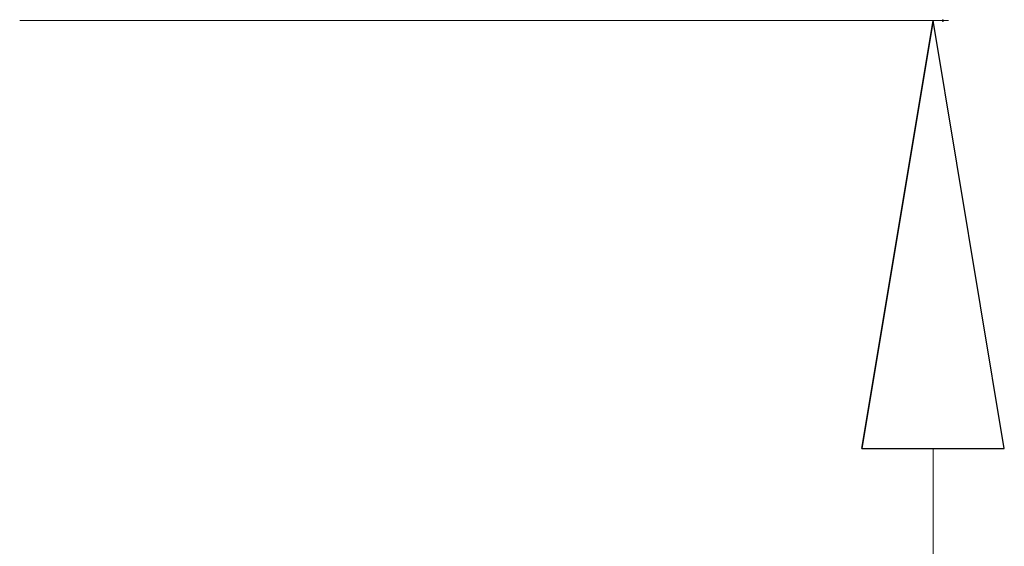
# Model space of a CAD drawing. Header units: millimetres. Extents: x -1853 to -450, y -1731 to 666.
# Tile 37 of 45: x -708 to -593, y -192 to -131. Entities that reach past the tile are written whole.
import ezdxf

# ---------------------------------------------------------------- set-up
doc = ezdxf.new("R2010")
doc.units = ezdxf.units.MM
doc.header["$MEASUREMENT"] = 0
doc.layers.add('Capa 1', color=7, linetype='Continuous')

msp = doc.modelspace()

# ---------------------------------------------------------------- linework, layer by layer
at = {"layer": 'Capa 1', "color": 1, "lineweight": 0}
for points in [[(-708.02, -130.81), (-708.02, -130.81), (-599.46, -130.81), (-599.46, -130.81)], [(-601.26, -180.81), (-601.26, -180.81), (-601.26, -857.61), (-601.26, -857.61)]]:
    msp.add_open_spline(points, degree=3, dxfattribs=at)
at = {"layer": 'Capa 1', "color": 1}
for points, knots in [([(-609.6, -180.81), (-609.6, -180.81), (-601.26, -130.81), (-601.26, -130.81), (-601.26, -130.81), (-601.26, -130.81), (-609.6, -180.81), (-609.6, -180.81)], [0, 0, 0, 0, 0.333333, 0.333333, 0.333333, 0.333333, 1, 1, 1, 1]), ([(-601.26, -130.81), (-601.26, -130.81), (-592.93, -180.81), (-592.93, -180.81), (-592.93, -180.81), (-592.93, -180.81), (-609.6, -180.81), (-609.6, -180.81), (-609.6, -180.81), (-609.6, -180.81), (-601.26, -130.81), (-601.26, -130.81)], [0, 0, 0, 0, 0.25, 0.25, 0.25, 0.25, 0.5, 0.5, 0.5, 0.5, 1, 1, 1, 1])]:
    msp.add_open_spline(points, degree=3, knots=knots, dxfattribs=at)
at = {"layer": 'Capa 1', "color": 1, "lineweight": 9}
msp.add_open_spline([(-609.6, -180.81), (-609.6, -180.81), (-601.26, -130.81), (-601.26, -130.81)], degree=3, dxfattribs=at)
msp.add_open_spline([(-601.26, -130.81), (-601.26, -130.81), (-592.93, -180.81), (-592.93, -180.81), (-592.93, -180.81), (-592.93, -180.81), (-609.6, -180.81), (-609.6, -180.81)], degree=3, knots=[0, 0, 0, 0, 0.333333, 0.333333, 0.333333, 0.333333, 1, 1, 1, 1], dxfattribs=at)
at = {"layer": 'Capa 1', "lineweight": 9}
msp.add_open_spline([(-600.11, -130.71), (-600.13, -130.71), (-600.15, -130.76), (-600.15, -130.81), (-600.15, -130.81), (-600.15, -130.87), (-600.13, -130.91), (-600.11, -130.91), (-600.11, -130.91), (-600.09, -130.91), (-600.07, -130.87), (-600.07, -130.81), (-600.07, -130.81), (-600.07, -130.76), (-600.09, -130.71), (-600.11, -130.71)], degree=3, knots=[0, 0, 0, 0, 0.2, 0.2, 0.2, 0.2, 0.4, 0.4, 0.4, 0.4, 0.6, 0.6, 0.6, 0.6, 1, 1, 1, 1], dxfattribs=at)

doc.saveas('drawing.dxf')
